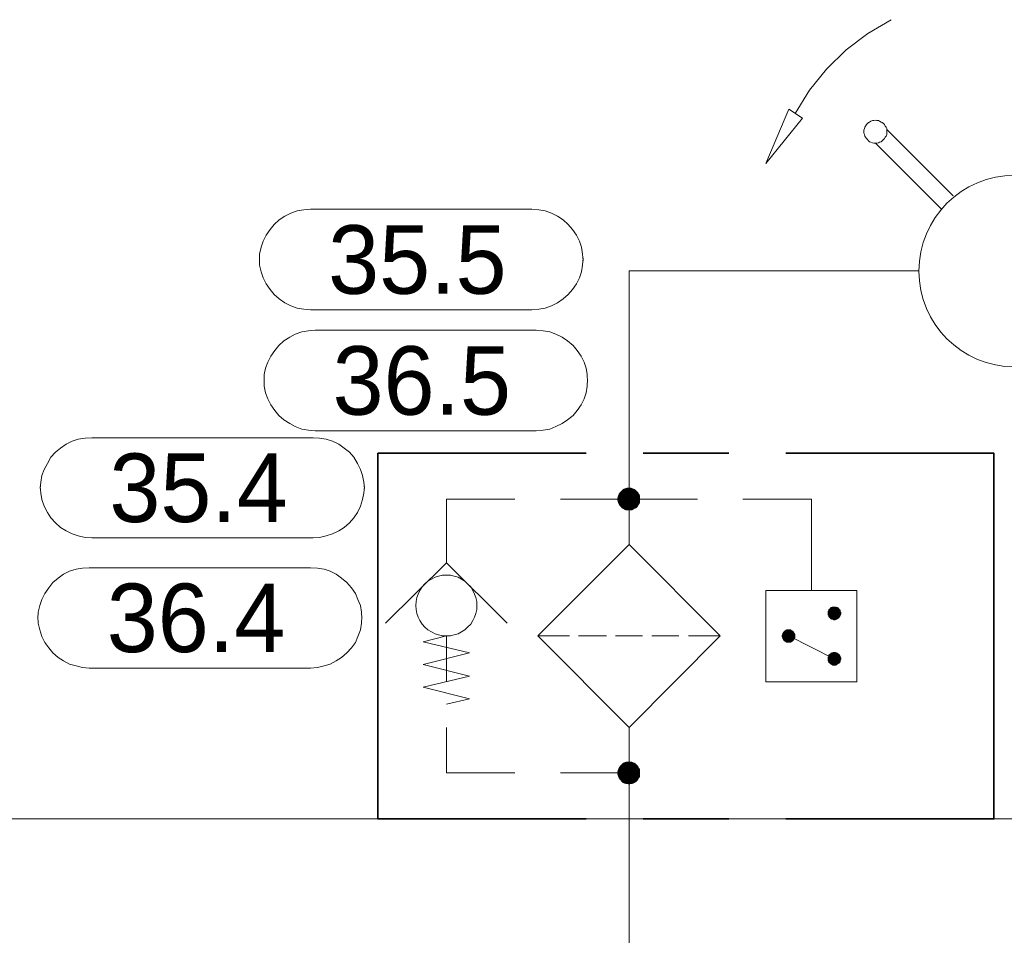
# Model space of a CAD drawing. Header units: millimetres. Extents: x 0 to 138, y 0 to 47.
# Tile 125 of 165: x 46.77 to 48.12, y 4.01 to 5.27. Entities that reach past the tile are written whole.
import ezdxf

# ---------------------------------------------------------------- set-up
doc = ezdxf.new("R2010")
doc.units = ezdxf.units.MM
for name, color, linetype in [('PDF_Geomertry', 7, 'Continuous'), ('PDF_Solid Fills', 7, 'Continuous'), ('PDF_Text', 7, 'Continuous')]:
    doc.layers.add(name, color=color, linetype=linetype)
doc.styles.add('PDF Arial', font='txt')

msp = doc.modelspace()

# ---------------------------------------------------------------- hatches: boundary and pattern name
at = {"layer": 'PDF_Solid Fills', "transparency": 33554559}
for points in [[(47.6049, 4.6096), (47.589, 4.6118), (47.5896, 4.6138)], [(47.6049, 4.6096), (47.5896, 4.6138), (47.5904, 4.616)], [(47.6049, 4.6096), (47.5904, 4.616), (47.591, 4.6174)], [(47.6049, 4.6096), (47.591, 4.6174), (47.5924, 4.6193)], [(47.6049, 4.6096), (47.5924, 4.6193), (47.5938, 4.6207)], [(47.6049, 4.6096), (47.5938, 4.6207), (47.5951, 4.6221)], [(47.6049, 4.6096), (47.5951, 4.6221), (47.5965, 4.6235)], [(47.6049, 4.6096), (47.5965, 4.6235), (47.5987, 4.6243)], [(47.6049, 4.6096), (47.5987, 4.6243), (47.6007, 4.6249)], [(47.6049, 4.6096), (47.6007, 4.6249), (47.6029, 4.6257)], [(47.6049, 4.6096), (47.6029, 4.6257), (47.6049, 4.6257)], [(47.6049, 4.6096), (47.6071, 4.6257), (47.609, 4.6249)], [(47.6049, 4.6096), (47.6049, 4.6257), (47.6071, 4.6257)], [(47.6049, 4.6096), (47.609, 4.6249), (47.6104, 4.6243)], [(47.6049, 4.6096), (47.6104, 4.6243), (47.6126, 4.6235)], [(47.6049, 4.6096), (47.6126, 4.6235), (47.6146, 4.6221)], [(47.6049, 4.6096), (47.6146, 4.6221), (47.616, 4.6207)], [(47.6049, 4.6096), (47.616, 4.6207), (47.6174, 4.6193)], [(47.6049, 4.6096), (47.6174, 4.6193), (47.6182, 4.6174)], [(47.6049, 4.6096), (47.6182, 4.6174), (47.6196, 4.616)], [(47.6049, 4.6096), (47.6196, 4.616), (47.6201, 4.6138)], [(47.6049, 4.6096), (47.6201, 4.6138), (47.6201, 4.6118)], [(47.6049, 4.6096), (47.589, 4.6096), (47.589, 4.6118)], [(47.6049, 4.6096), (47.589, 4.6076), (47.589, 4.6096)], [(47.6049, 4.6096), (47.5896, 4.6054), (47.589, 4.6076)], [(47.6049, 4.6096), (47.5904, 4.6035), (47.5896, 4.6054)], [(47.6049, 4.6096), (47.591, 4.6021), (47.5904, 4.6035)], [(47.6049, 4.6096), (47.5924, 4.5999), (47.591, 4.6021)], [(47.6049, 4.6096), (47.5938, 4.5985), (47.5924, 4.5999)], [(47.6049, 4.6096), (47.5951, 4.5971), (47.5938, 4.5985)], [(47.6049, 4.6096), (47.5965, 4.5965), (47.5951, 4.5971)], [(47.6049, 4.6096), (47.5987, 4.5951), (47.5965, 4.5965)], [(47.6049, 4.6096), (47.6007, 4.5943), (47.5987, 4.5951)], [(47.6049, 4.6096), (47.6029, 4.5943), (47.6007, 4.5943)], [(47.6049, 4.6096), (47.6049, 4.5943), (47.6029, 4.5943)], [(47.6049, 4.6096), (47.6201, 4.6118), (47.6201, 4.6096)], [(47.6049, 4.6096), (47.6071, 4.5943), (47.6049, 4.5943)], [(47.6049, 4.6096), (47.609, 4.5943), (47.6071, 4.5943)], [(47.6049, 4.6096), (47.6104, 4.5951), (47.609, 4.5943)], [(47.6049, 4.6096), (47.6126, 4.5965), (47.6104, 4.5951)], [(47.6049, 4.6096), (47.6146, 4.5971), (47.6126, 4.5965)], [(47.6049, 4.6096), (47.616, 4.5985), (47.6146, 4.5971)], [(47.6049, 4.6096), (47.6174, 4.5999), (47.616, 4.5985)], [(47.6049, 4.6096), (47.6182, 4.6021), (47.6174, 4.5999)], [(47.6049, 4.6096), (47.6196, 4.6035), (47.6182, 4.6021)], [(47.6049, 4.6096), (47.6201, 4.6054), (47.6196, 4.6035)], [(47.6049, 4.6096), (47.6201, 4.6076), (47.6201, 4.6054)], [(47.6049, 4.6096), (47.6201, 4.6096), (47.6201, 4.6076)], [(47.8876, 4.4526), (47.8785, 4.4549), (47.8793, 4.4562)], [(47.8876, 4.4526), (47.8785, 4.454), (47.8785, 4.4549)], [(47.8876, 4.4526), (47.8785, 4.4526), (47.8785, 4.454)], [(47.8876, 4.4526), (47.8785, 4.4513), (47.8785, 4.4526)], [(47.8876, 4.4526), (47.8785, 4.4499), (47.8785, 4.4513)], [(47.8876, 4.4526), (47.8793, 4.4493), (47.8785, 4.4499)], [(47.8876, 4.4526), (47.8793, 4.4576), (47.8799, 4.4582)], [(47.8876, 4.4526), (47.8793, 4.4562), (47.8793, 4.4576)], [(47.8876, 4.4526), (47.8793, 4.4479), (47.8793, 4.4493)], [(47.8876, 4.4526), (47.8799, 4.4471), (47.8793, 4.4479)], [(47.8876, 4.4526), (47.8799, 4.4582), (47.8813, 4.459)], [(47.8876, 4.4526), (47.8813, 4.4457), (47.8799, 4.4471)], [(47.8876, 4.4526), (47.8813, 4.459), (47.8821, 4.4604)], [(47.8876, 4.4526), (47.8821, 4.4451), (47.8813, 4.4457)], [(47.8876, 4.4526), (47.8821, 4.4604), (47.8826, 4.461)], [(47.8876, 4.4526), (47.8826, 4.4443), (47.8821, 4.4451)], [(47.8876, 4.4526), (47.8826, 4.461), (47.884, 4.461)], [(47.8876, 4.4526), (47.884, 4.4438), (47.8826, 4.4443)], [(47.8876, 4.4526), (47.884, 4.461), (47.8854, 4.4618)], [(47.8876, 4.4526), (47.8854, 4.4438), (47.884, 4.4438)], [(47.8876, 4.4526), (47.8854, 4.4618), (47.8863, 4.4618)], [(47.8876, 4.4526), (47.8863, 4.4429), (47.8854, 4.4438)], [(47.8876, 4.4526), (47.8863, 4.4618), (47.8876, 4.4618)], [(47.8876, 4.4526), (47.8876, 4.4429), (47.8863, 4.4429)], [(47.8876, 4.4526), (47.8904, 4.4618), (47.891, 4.461)], [(47.8876, 4.4526), (47.889, 4.4618), (47.8904, 4.4618)], [(47.8876, 4.4526), (47.8876, 4.4618), (47.889, 4.4618)], [(47.8876, 4.4526), (47.8924, 4.461), (47.8932, 4.4604)], [(47.8876, 4.4526), (47.891, 4.461), (47.8924, 4.461)], [(47.8876, 4.4526), (47.8932, 4.4604), (47.8946, 4.459)], [(47.8876, 4.4526), (47.8946, 4.459), (47.8951, 4.4582)], [(47.8876, 4.4526), (47.8951, 4.4582), (47.896, 4.4576)], [(47.8876, 4.4526), (47.896, 4.4576), (47.8965, 4.4562)], [(47.8876, 4.4526), (47.8965, 4.4562), (47.8965, 4.4549)], [(47.8876, 4.4526), (47.8965, 4.4549), (47.8974, 4.454)], [(47.8876, 4.4526), (47.8974, 4.454), (47.8974, 4.4526)], [(47.8876, 4.4526), (47.889, 4.4429), (47.8876, 4.4429)], [(47.8876, 4.4526), (47.8904, 4.4438), (47.889, 4.4429)], [(47.8876, 4.4526), (47.891, 4.4438), (47.8904, 4.4438)], [(47.8876, 4.4526), (47.8924, 4.4443), (47.891, 4.4438)], [(47.8876, 4.4526), (47.8932, 4.4451), (47.8924, 4.4443)], [(47.8876, 4.4526), (47.8946, 4.4457), (47.8932, 4.4451)], [(47.8876, 4.4526), (47.8951, 4.4471), (47.8946, 4.4457)], [(47.8876, 4.4526), (47.896, 4.4479), (47.8951, 4.4471)], [(47.8876, 4.4526), (47.8965, 4.4493), (47.896, 4.4479)], [(47.8876, 4.4526), (47.8965, 4.4499), (47.8965, 4.4493)], [(47.8876, 4.4526), (47.8974, 4.4513), (47.8965, 4.4499)], [(47.8876, 4.4526), (47.8974, 4.4526), (47.8974, 4.4513)], [(47.8251, 4.4215), (47.8154, 4.4221), (47.816, 4.4235)], [(47.8251, 4.4215), (47.816, 4.4249), (47.8168, 4.4257)], [(47.8251, 4.4215), (47.816, 4.4235), (47.816, 4.4249)], [(47.8251, 4.4215), (47.8168, 4.4257), (47.8174, 4.4271)], [(47.8251, 4.4215), (47.8174, 4.4271), (47.8182, 4.4276)], [(47.8251, 4.4215), (47.8182, 4.4276), (47.8188, 4.4285)], [(47.8251, 4.4215), (47.8188, 4.4285), (47.8201, 4.429)], [(47.8251, 4.4215), (47.8201, 4.429), (47.821, 4.4299)], [(47.8251, 4.4215), (47.821, 4.4299), (47.8224, 4.4304)], [(47.8251, 4.4215), (47.8224, 4.4304), (47.8237, 4.4304)], [(47.8251, 4.4215), (47.8237, 4.4304), (47.8251, 4.4304)], [(47.8251, 4.4215), (47.8271, 4.4304), (47.8285, 4.4299)], [(47.8251, 4.4215), (47.8257, 4.4304), (47.8271, 4.4304)], [(47.8251, 4.4215), (47.8251, 4.4304), (47.8257, 4.4304)], [(47.8251, 4.4215), (47.8285, 4.4299), (47.8293, 4.429)], [(47.8251, 4.4215), (47.8293, 4.429), (47.8307, 4.4285)], [(47.8251, 4.4215), (47.8307, 4.4285), (47.8313, 4.4276)], [(47.8251, 4.4215), (47.8313, 4.4276), (47.8321, 4.4271)], [(47.8251, 4.4215), (47.8321, 4.4271), (47.8326, 4.4257)], [(47.8251, 4.4215), (47.8326, 4.4257), (47.8335, 4.4249)], [(47.8251, 4.4215), (47.8335, 4.4249), (47.834, 4.4235)], [(47.8251, 4.4215), (47.834, 4.4235), (47.834, 4.4221)], [(47.8251, 4.4215), (47.8154, 4.4215), (47.8154, 4.4221)], [(47.8251, 4.4215), (47.8154, 4.4201), (47.8154, 4.4215)], [(47.8251, 4.4215), (47.816, 4.4188), (47.8154, 4.4201)], [(47.8251, 4.4215), (47.816, 4.4174), (47.816, 4.4188)], [(47.8251, 4.4215), (47.8168, 4.4165), (47.816, 4.4174)], [(47.8251, 4.4215), (47.8174, 4.4151), (47.8168, 4.4165)], [(47.8251, 4.4215), (47.8182, 4.4146), (47.8174, 4.4151)], [(47.8251, 4.4215), (47.8188, 4.4138), (47.8182, 4.4146)], [(47.8251, 4.4215), (47.8201, 4.4132), (47.8188, 4.4138)], [(47.8251, 4.4215), (47.821, 4.4124), (47.8201, 4.4132)], [(47.8251, 4.4215), (47.8224, 4.4118), (47.821, 4.4124)], [(47.8251, 4.4215), (47.8237, 4.4118), (47.8224, 4.4118)], [(47.8251, 4.4215), (47.8251, 4.4118), (47.8237, 4.4118)], [(47.8251, 4.4215), (47.834, 4.4221), (47.834, 4.4215)], [(47.8251, 4.4215), (47.8257, 4.4118), (47.8251, 4.4118)], [(47.8251, 4.4215), (47.8271, 4.4118), (47.8257, 4.4118)], [(47.8251, 4.4215), (47.8285, 4.4124), (47.8271, 4.4118)], [(47.8251, 4.4215), (47.8293, 4.4132), (47.8285, 4.4124)], [(47.8251, 4.4215), (47.8307, 4.4138), (47.8293, 4.4132)], [(47.8251, 4.4215), (47.8313, 4.4146), (47.8307, 4.4138)], [(47.8251, 4.4215), (47.8321, 4.4151), (47.8313, 4.4146)], [(47.8251, 4.4215), (47.8326, 4.4165), (47.8321, 4.4151)], [(47.8251, 4.4215), (47.8335, 4.4174), (47.8326, 4.4165)], [(47.8251, 4.4215), (47.834, 4.4188), (47.8335, 4.4174)], [(47.8251, 4.4215), (47.834, 4.4201), (47.834, 4.4188)], [(47.8251, 4.4215), (47.834, 4.4215), (47.834, 4.4201)], [(47.8876, 4.3896), (47.8793, 4.3943), (47.8799, 4.3957)], [(47.8876, 4.3896), (47.8799, 4.3957), (47.8813, 4.3965)], [(47.8876, 4.3896), (47.8813, 4.3965), (47.8821, 4.3971)], [(47.8876, 4.3896), (47.8821, 4.3971), (47.8826, 4.3979)], [(47.8876, 4.3896), (47.8826, 4.3979), (47.884, 4.3985)], [(47.8876, 4.3896), (47.884, 4.3985), (47.8854, 4.3985)], [(47.8876, 4.3896), (47.8854, 4.3985), (47.8863, 4.3993)], [(47.8876, 4.3896), (47.8863, 4.3993), (47.8876, 4.3993)], [(47.8876, 4.3896), (47.889, 4.3993), (47.8904, 4.3985)], [(47.8876, 4.3896), (47.8876, 4.3993), (47.889, 4.3993)], [(47.8876, 4.3896), (47.891, 4.3985), (47.8924, 4.3979)], [(47.8876, 4.3896), (47.8904, 4.3985), (47.891, 4.3985)], [(47.8876, 4.3896), (47.8924, 4.3979), (47.8932, 4.3971)], [(47.8876, 4.3896), (47.8932, 4.3971), (47.8946, 4.3965)], [(47.8876, 4.3896), (47.8946, 4.3965), (47.8951, 4.3957)], [(47.8876, 4.3896), (47.8951, 4.3957), (47.896, 4.3943)], [(47.8876, 4.3896), (47.8785, 4.3924), (47.8793, 4.3929)], [(47.8876, 4.3896), (47.8785, 4.391), (47.8785, 4.3924)], [(47.8876, 4.3896), (47.8785, 4.3896), (47.8785, 4.391)], [(47.8876, 4.3896), (47.8785, 4.3888), (47.8785, 4.3896)], [(47.8876, 4.3896), (47.8785, 4.3874), (47.8785, 4.3888)], [(47.8876, 4.3896), (47.8793, 4.386), (47.8785, 4.3874)], [(47.8876, 4.3896), (47.8793, 4.3929), (47.8793, 4.3943)], [(47.8876, 4.3896), (47.8793, 4.3846), (47.8793, 4.386)], [(47.8876, 4.3896), (47.8799, 4.384), (47.8793, 4.3846)], [(47.8876, 4.3896), (47.8813, 4.3832), (47.8799, 4.384)], [(47.8876, 4.3896), (47.8821, 4.3826), (47.8813, 4.3832)], [(47.8876, 4.3896), (47.8826, 4.3818), (47.8821, 4.3826)], [(47.8876, 4.3896), (47.884, 4.3813), (47.8826, 4.3818)], [(47.8876, 4.3896), (47.8854, 4.3804), (47.884, 4.3813)], [(47.8876, 4.3896), (47.8863, 4.3804), (47.8854, 4.3804)], [(47.8876, 4.3896), (47.8876, 4.3804), (47.8863, 4.3804)], [(47.8876, 4.3896), (47.896, 4.3943), (47.8965, 4.3929)], [(47.8876, 4.3896), (47.8965, 4.3929), (47.8965, 4.3924)], [(47.8876, 4.3896), (47.8965, 4.3924), (47.8974, 4.391)], [(47.8876, 4.3896), (47.8974, 4.391), (47.8974, 4.3896)], [(47.8876, 4.3896), (47.889, 4.3804), (47.8876, 4.3804)], [(47.8876, 4.3896), (47.8904, 4.3804), (47.889, 4.3804)], [(47.8876, 4.3896), (47.891, 4.3813), (47.8904, 4.3804)], [(47.8876, 4.3896), (47.8924, 4.3818), (47.891, 4.3813)], [(47.8876, 4.3896), (47.8932, 4.3826), (47.8924, 4.3818)], [(47.8876, 4.3896), (47.8946, 4.3832), (47.8932, 4.3826)], [(47.8876, 4.3896), (47.8951, 4.384), (47.8946, 4.3832)], [(47.8876, 4.3896), (47.896, 4.3846), (47.8951, 4.384)], [(47.8876, 4.3896), (47.8965, 4.386), (47.896, 4.3846)], [(47.8876, 4.3896), (47.8965, 4.3874), (47.8965, 4.386)], [(47.8876, 4.3896), (47.8974, 4.3888), (47.8965, 4.3874)], [(47.8876, 4.3896), (47.8974, 4.3896), (47.8974, 4.3888)], [(47.6049, 4.2326), (47.5951, 4.2451), (47.5965, 4.2465)], [(47.6049, 4.2326), (47.5965, 4.2465), (47.5987, 4.2471)], [(47.6049, 4.2326), (47.5987, 4.2471), (47.6007, 4.2479)], [(47.6049, 4.2326), (47.6007, 4.2479), (47.6029, 4.2479)], [(47.6049, 4.2326), (47.6029, 4.2479), (47.6049, 4.2485)], [(47.6049, 4.2326), (47.6049, 4.2485), (47.6071, 4.2479)], [(47.6049, 4.2326), (47.609, 4.2479), (47.6104, 4.2471)], [(47.6049, 4.2326), (47.6071, 4.2479), (47.609, 4.2479)], [(47.6049, 4.2326), (47.6104, 4.2471), (47.6126, 4.2465)], [(47.6049, 4.2326), (47.6126, 4.2465), (47.6146, 4.2451)], [(47.6049, 4.2326), (47.589, 4.2346), (47.5896, 4.2368)], [(47.6049, 4.2326), (47.589, 4.2326), (47.589, 4.2346)], [(47.6049, 4.2326), (47.589, 4.2304), (47.589, 4.2326)], [(47.6049, 4.2326), (47.5896, 4.2285), (47.589, 4.2304)], [(47.6049, 4.2326), (47.5896, 4.2368), (47.5904, 4.2388)], [(47.6049, 4.2326), (47.5904, 4.2263), (47.5896, 4.2285)], [(47.6049, 4.2326), (47.5904, 4.2388), (47.591, 4.2401)], [(47.6049, 4.2326), (47.591, 4.2249), (47.5904, 4.2263)], [(47.6049, 4.2326), (47.591, 4.2401), (47.5924, 4.2424)], [(47.6049, 4.2326), (47.5924, 4.2229), (47.591, 4.2249)], [(47.6049, 4.2326), (47.5924, 4.2424), (47.5938, 4.2438)], [(47.6049, 4.2326), (47.5938, 4.2215), (47.5924, 4.2229)], [(47.6049, 4.2326), (47.5938, 4.2438), (47.5951, 4.2451)], [(47.6049, 4.2326), (47.5951, 4.2201), (47.5938, 4.2215)], [(47.6049, 4.2326), (47.5965, 4.2188), (47.5951, 4.2201)], [(47.6049, 4.2326), (47.5987, 4.2179), (47.5965, 4.2188)], [(47.6049, 4.2326), (47.6007, 4.2174), (47.5987, 4.2179)], [(47.6049, 4.2326), (47.6029, 4.2174), (47.6007, 4.2174)], [(47.6049, 4.2326), (47.6049, 4.2165), (47.6029, 4.2174)], [(47.6049, 4.2326), (47.6146, 4.2451), (47.616, 4.2438)], [(47.6049, 4.2326), (47.616, 4.2438), (47.6174, 4.2424)], [(47.6049, 4.2326), (47.6174, 4.2424), (47.6182, 4.2401)], [(47.6049, 4.2326), (47.6182, 4.2401), (47.6196, 4.2388)], [(47.6049, 4.2326), (47.6196, 4.2388), (47.6201, 4.2368)], [(47.6049, 4.2326), (47.6201, 4.2368), (47.6201, 4.2346)], [(47.6049, 4.2326), (47.6201, 4.2346), (47.6201, 4.2326)], [(47.6049, 4.2326), (47.6071, 4.2174), (47.6049, 4.2165)], [(47.6049, 4.2326), (47.609, 4.2174), (47.6071, 4.2174)], [(47.6049, 4.2326), (47.6104, 4.2179), (47.609, 4.2174)], [(47.6049, 4.2326), (47.6126, 4.2188), (47.6104, 4.2179)], [(47.6049, 4.2326), (47.6146, 4.2201), (47.6126, 4.2188)], [(47.6049, 4.2326), (47.616, 4.2215), (47.6146, 4.2201)], [(47.6049, 4.2326), (47.6174, 4.2229), (47.616, 4.2215)], [(47.6049, 4.2326), (47.6182, 4.2249), (47.6174, 4.2229)], [(47.6049, 4.2326), (47.6196, 4.2263), (47.6182, 4.2249)], [(47.6049, 4.2326), (47.6201, 4.2285), (47.6196, 4.2263)], [(47.6049, 4.2326), (47.6201, 4.2304), (47.6201, 4.2285)], [(47.6049, 4.2326), (47.6201, 4.2326), (47.6201, 4.2304)]]:
    msp.add_hatch(color=256, dxfattribs=at).paths.add_polyline_path(points)

# ---------------------------------------------------------------- linework, layer by layer
at = {"layer": 'PDF_Geomertry', "lineweight": 15}
for points in [[(47.966, 5.2701), (47.934, 5.2512), (47.9043, 5.2285), (47.8771, 5.2021), (47.8535, 5.1729), (47.834, 5.141)], [(47.9599, 5.1188), (48.0515, 5.0276)], [(47.9446, 5.0999), (48.0354, 5.009)], [(47.6049, 4.5471), (47.6049, 4.6729), (47.6049, 4.9243), (47.759, 4.9243), (48.0043, 4.9243)], [(47.3535, 4.5221), (47.3535, 4.5471), (47.3535, 4.6096), (47.4474, 4.6096)], [(47.5104, 4.6096), (47.6049, 4.6096), (47.6993, 4.6096)], [(47.8563, 4.484), (47.8563, 4.6096), (47.7618, 4.6096)], [(47.2696, 4.4387), (47.3535, 4.5221), (47.4368, 4.4387)], [(47.3535, 4.3271), (47.3849, 4.3346), (47.3215, 4.3507), (47.3849, 4.366), (47.3215, 4.3818), (47.3849, 4.3979), (47.3215, 4.4132), (47.3535, 4.4215), (47.3535, 4.3582)], [(47.5229, 4.4215), (47.4793, 4.4215)], [(47.5737, 4.4215), (47.5354, 4.4215)], [(47.5863, 4.4215), (47.6237, 4.4215)], [(47.6363, 4.4215), (47.6737, 4.4215)], [(47.7307, 4.4215), (47.6868, 4.4215)], [(47.8251, 4.4215), (47.8876, 4.3896)], [(47.3535, 4.2951), (47.3535, 4.2326), (47.4474, 4.2326)], [(47.6049, 4.2951), (47.6049, 4.1693), (47.6049, 2.4438)], [(47.5104, 4.2326), (47.6049, 4.2326)], [(3.8682, 4.1693), (53.2376, 4.1693)]]:
    msp.add_lwpolyline(points, dxfattribs=at)
for points in [[(47.8438, 5.1346), (47.8251, 5.1471), (47.7932, 5.0721)], [(47.9599, 5.116), (47.9599, 5.1179), (47.9599, 5.1201), (47.959, 5.1221), (47.9576, 5.1235), (47.9571, 5.1257), (47.9557, 5.1271), (47.9535, 5.1285), (47.9521, 5.129), (47.9501, 5.1304), (47.9487, 5.1313), (47.9465, 5.1313), (47.9446, 5.1318), (47.9424, 5.1313), (47.9404, 5.1313), (47.9382, 5.1304), (47.9362, 5.129), (47.9349, 5.1285), (47.9335, 5.1271), (47.9321, 5.1257), (47.9307, 5.1235), (47.9299, 5.1221), (47.9293, 5.1201), (47.9285, 5.1179), (47.9285, 5.116), (47.9285, 5.1138), (47.9293, 5.1118), (47.9299, 5.1096), (47.9307, 5.1082), (47.9321, 5.1063), (47.9335, 5.1049), (47.9349, 5.1035), (47.9362, 5.1021), (47.9382, 5.1013), (47.9404, 5.1007), (47.9424, 5.0999), (47.9446, 5.0999), (47.9465, 5.0999), (47.9487, 5.1007), (47.9501, 5.1013), (47.9521, 5.1021), (47.9535, 5.1035), (47.9557, 5.1049), (47.9571, 5.1063), (47.9576, 5.1082), (47.959, 5.1096), (47.9599, 5.1118), (47.9599, 5.1138), (47.9599, 5.116)], [(47.471, 5.009), (47.4807, 5.0082), (47.4896, 5.0068), (47.4979, 5.0035), (47.5063, 4.9993), (47.514, 4.9943), (47.521, 4.9882), (47.5271, 4.9813), (47.5326, 4.9735), (47.5368, 4.9651), (47.5396, 4.9568), (47.541, 4.9471), (47.5418, 4.9382), (47.5418, 4.9415), (47.541, 4.9318), (47.5396, 4.9229), (47.5368, 4.9146), (47.5326, 4.9063), (47.5271, 4.8985), (47.521, 4.8915), (47.514, 4.8854), (47.5063, 4.8799), (47.4979, 4.8762), (47.4896, 4.8729), (47.4807, 4.8715), (47.471, 4.8707), (47.166, 4.8707), (47.1571, 4.8715), (47.1479, 4.8729), (47.139, 4.8762), (47.1307, 4.8799), (47.1229, 4.8854), (47.116, 4.8915), (47.1104, 4.8985), (47.1049, 4.9063), (47.1007, 4.9146), (47.0979, 4.9229), (47.096, 4.9318), (47.096, 4.9415), (47.096, 4.9382), (47.096, 4.9471), (47.0979, 4.9568), (47.1007, 4.9651), (47.1049, 4.9735), (47.1104, 4.9813), (47.116, 4.9882), (47.1229, 4.9943), (47.1307, 4.9993), (47.139, 5.0035), (47.1479, 5.0068), (47.1571, 5.0082), (47.166, 5.009), (47.471, 5.009)], [(47.4771, 4.8424), (47.4868, 4.8415), (47.496, 4.8401), (47.5043, 4.8368), (47.5126, 4.8326), (47.5201, 4.8276), (47.5279, 4.8215), (47.5335, 4.8146), (47.539, 4.8068), (47.5432, 4.7985), (47.546, 4.7901), (47.5474, 4.7813), (47.5479, 4.7715), (47.5479, 4.7749), (47.5474, 4.7651), (47.546, 4.7563), (47.5432, 4.7479), (47.539, 4.7396), (47.5335, 4.7318), (47.5279, 4.7249), (47.5201, 4.7188), (47.5126, 4.7138), (47.5043, 4.7096), (47.496, 4.7062), (47.4868, 4.7049), (47.4771, 4.704), (47.1724, 4.704), (47.1632, 4.7049), (47.1543, 4.7062), (47.1451, 4.7096), (47.1376, 4.7138), (47.1293, 4.7188), (47.1224, 4.7249), (47.1168, 4.7318), (47.1113, 4.7396), (47.1071, 4.7479), (47.1043, 4.7563), (47.1021, 4.7651), (47.1021, 4.7749), (47.1021, 4.7715), (47.1021, 4.7813), (47.1043, 4.7901), (47.1071, 4.7985), (47.1113, 4.8068), (47.1168, 4.8146), (47.1224, 4.8215), (47.1293, 4.8276), (47.1376, 4.8326), (47.1451, 4.8368), (47.1543, 4.8401), (47.1632, 4.8415), (47.1724, 4.8424), (47.4771, 4.8424)], [(47.1696, 4.6943), (47.1785, 4.6938), (47.1876, 4.6924), (47.1965, 4.6896), (47.2049, 4.6854), (47.2126, 4.6799), (47.2196, 4.6743), (47.2257, 4.6674), (47.2307, 4.659), (47.2349, 4.6507), (47.2376, 4.6424), (47.2396, 4.6332), (47.2404, 4.6243), (47.2404, 4.6271), (47.2396, 4.6179), (47.2376, 4.609), (47.2349, 4.5999), (47.2307, 4.5915), (47.2257, 4.584), (47.2196, 4.5771), (47.2126, 4.5707), (47.2049, 4.566), (47.1965, 4.5618), (47.1876, 4.559), (47.1785, 4.5568), (47.1696, 4.5563), (46.8646, 4.5563), (46.8557, 4.5568), (46.846, 4.559), (46.8376, 4.5618), (46.8293, 4.566), (46.8215, 4.5707), (46.8146, 4.5771), (46.8085, 4.584), (46.8035, 4.5915), (46.7993, 4.5999), (46.796, 4.609), (46.7946, 4.6179), (46.7937, 4.6271), (46.7937, 4.6243), (46.7946, 4.6332), (46.796, 4.6424), (46.7993, 4.6507), (46.8035, 4.659), (46.8085, 4.6674), (46.8146, 4.6743), (46.8215, 4.6799), (46.8293, 4.6854), (46.8376, 4.6896), (46.846, 4.6924), (46.8557, 4.6938), (46.8646, 4.6943), (47.1696, 4.6943)], [(47.6049, 4.5471), (47.7307, 4.4215), (47.6049, 4.2951), (47.4793, 4.4215)], [(47.166, 4.5151), (47.1757, 4.5146), (47.1849, 4.5132), (47.1932, 4.5104), (47.2015, 4.5063), (47.209, 4.5007), (47.216, 4.4951), (47.2224, 4.4874), (47.2279, 4.4799), (47.2313, 4.4715), (47.2349, 4.4632), (47.2363, 4.454), (47.2368, 4.4451), (47.2368, 4.4479), (47.2363, 4.4387), (47.2349, 4.4299), (47.2313, 4.4207), (47.2279, 4.4124), (47.2224, 4.4049), (47.216, 4.3979), (47.209, 4.3915), (47.2015, 4.3868), (47.1932, 4.3826), (47.1849, 4.3799), (47.1757, 4.3776), (47.166, 4.3771), (46.8613, 4.3771), (46.8521, 4.3776), (46.8432, 4.3799), (46.834, 4.3826), (46.8257, 4.3868), (46.8182, 4.3915), (46.8112, 4.3979), (46.8057, 4.4049), (46.8001, 4.4124), (46.796, 4.4207), (46.7932, 4.4299), (46.791, 4.4387), (46.7904, 4.4479), (46.7904, 4.4451), (46.791, 4.454), (46.7932, 4.4632), (46.796, 4.4715), (46.8001, 4.4799), (46.8057, 4.4874), (46.8112, 4.4951), (46.8182, 4.5007), (46.8257, 4.5063), (46.834, 4.5104), (46.8432, 4.5132), (46.8521, 4.5146), (46.8613, 4.5151), (47.166, 4.5151)], [(47.3951, 4.4632), (47.3951, 4.4688), (47.3937, 4.4743), (47.3918, 4.479), (47.3896, 4.484), (47.3868, 4.4888), (47.3826, 4.4929), (47.3785, 4.4965), (47.3743, 4.4993), (47.3696, 4.5021), (47.364, 4.5035), (47.359, 4.5049), (47.3535, 4.5049), (47.3479, 4.5049), (47.3424, 4.5035), (47.3376, 4.5021), (47.3326, 4.4993), (47.3279, 4.4965), (47.3237, 4.4929), (47.3201, 4.4888), (47.3168, 4.484), (47.3146, 4.479), (47.3126, 4.4743), (47.3118, 4.4688), (47.3112, 4.4632), (47.3118, 4.4576), (47.3126, 4.4521), (47.3146, 4.4471), (47.3168, 4.4424), (47.3201, 4.4374), (47.3237, 4.4332), (47.3279, 4.4299), (47.3326, 4.4271), (47.3376, 4.4243), (47.3424, 4.4229), (47.3479, 4.4215), (47.3535, 4.4215), (47.359, 4.4215), (47.364, 4.4229), (47.3696, 4.4243), (47.3743, 4.4271), (47.3785, 4.4299), (47.3826, 4.4332), (47.3868, 4.4374), (47.3896, 4.4424), (47.3918, 4.4471), (47.3937, 4.4521), (47.3951, 4.4576), (47.3951, 4.4632)], [(47.7932, 4.3582), (47.9187, 4.3582), (47.9187, 4.484), (47.7932, 4.484), (47.7932, 4.3582)]]:
    msp.add_lwpolyline(points, close=True, dxfattribs=at)
at = {"layer": 'PDF_Geomertry', "lineweight": 35}
for points in [[(47.546, 4.1693), (47.259, 4.1693), (47.259, 4.6729), (47.546, 4.6729)], [(47.6243, 4.6729), (47.7424, 4.6729)], [(47.821, 4.6729), (48.1076, 4.6729), (48.1076, 4.1693), (47.821, 4.1693)], [(47.7424, 4.1693), (47.6243, 4.1693)]]:
    msp.add_lwpolyline(points, dxfattribs=at)
at = {"layer": 'PDF_Geomertry', "lineweight": 0}
for points in [[(47.5965, 4.6096), (47.5974, 4.609), (47.5974, 4.6076), (47.5974, 4.6068), (47.5979, 4.6054), (47.5987, 4.6049), (47.5993, 4.604), (47.6001, 4.6035), (47.6007, 4.6026), (47.6015, 4.6026), (47.6029, 4.6021), (47.6035, 4.6021), (47.6049, 4.6021), (47.6057, 4.6021), (47.6071, 4.6021), (47.6076, 4.6026), (47.6085, 4.6026), (47.6099, 4.6035), (47.6104, 4.604), (47.6113, 4.6049), (47.6118, 4.6054), (47.6118, 4.6068), (47.6126, 4.6076), (47.6126, 4.609), (47.6126, 4.6096), (47.6126, 4.611), (47.6126, 4.6118), (47.6118, 4.6124), (47.6118, 4.6138), (47.6113, 4.6146), (47.6104, 4.6151), (47.6099, 4.616), (47.6085, 4.6165), (47.6076, 4.6174), (47.6071, 4.6174), (47.6057, 4.6174), (47.6049, 4.6174), (47.6035, 4.6174), (47.6029, 4.6174), (47.6015, 4.6174), (47.6007, 4.6165), (47.6001, 4.616), (47.5993, 4.6151), (47.5987, 4.6146), (47.5979, 4.6138), (47.5974, 4.6124), (47.5974, 4.6118), (47.5974, 4.611), (47.5965, 4.6096)], [(47.8826, 4.4526), (47.8826, 4.4521), (47.8835, 4.4513), (47.8835, 4.4507), (47.8835, 4.4499), (47.884, 4.4499), (47.884, 4.4493), (47.8849, 4.4485), (47.8854, 4.4485), (47.8863, 4.4485), (47.8863, 4.4479), (47.8868, 4.4479), (47.8876, 4.4479), (47.8882, 4.4479), (47.889, 4.4479), (47.8896, 4.4485), (47.8904, 4.4485), (47.891, 4.4493), (47.8918, 4.4499), (47.8918, 4.4507), (47.8924, 4.4513), (47.8924, 4.4521), (47.8924, 4.4526), (47.8924, 4.4535), (47.8924, 4.454), (47.8918, 4.454), (47.8918, 4.4549), (47.8918, 4.4554), (47.891, 4.4562), (47.8904, 4.4562), (47.8904, 4.4568), (47.8896, 4.4568), (47.889, 4.4568), (47.8882, 4.4576), (47.8876, 4.4576), (47.8868, 4.4576), (47.8863, 4.4568), (47.8854, 4.4568), (47.8849, 4.4562), (47.884, 4.4562), (47.884, 4.4554), (47.8835, 4.4549), (47.8835, 4.454), (47.8826, 4.4535), (47.8826, 4.4526)], [(47.8201, 4.4215), (47.8201, 4.4207), (47.8201, 4.4201), (47.8201, 4.4193), (47.821, 4.4188), (47.821, 4.4179), (47.8215, 4.4179), (47.8224, 4.4174), (47.8229, 4.4165), (47.8237, 4.4165), (47.8243, 4.4165), (47.8251, 4.4165), (47.8257, 4.4165), (47.8265, 4.4165), (47.8271, 4.4174), (47.8279, 4.4174), (47.8279, 4.4179), (47.8285, 4.4179), (47.8293, 4.4188), (47.8293, 4.4193), (47.8293, 4.4201), (47.8293, 4.4207), (47.8293, 4.4215), (47.8293, 4.4221), (47.8293, 4.4229), (47.8293, 4.4235), (47.8285, 4.4243), (47.8279, 4.4243), (47.8279, 4.4249), (47.8271, 4.4249), (47.8265, 4.4257), (47.8257, 4.4257), (47.8251, 4.4257), (47.8243, 4.4257), (47.8237, 4.4257), (47.8229, 4.4257), (47.8224, 4.4249), (47.8215, 4.4243), (47.821, 4.4243), (47.821, 4.4235), (47.8201, 4.4229), (47.8201, 4.4221), (47.8201, 4.4215)], [(47.8826, 4.3896), (47.8826, 4.3888), (47.8835, 4.3888), (47.8835, 4.3882), (47.8835, 4.3874), (47.884, 4.3868), (47.884, 4.386), (47.8849, 4.386), (47.8854, 4.3854), (47.8863, 4.3854), (47.8868, 4.3854), (47.8876, 4.3846), (47.8882, 4.3854), (47.889, 4.3854), (47.8896, 4.3854), (47.8904, 4.3854), (47.8904, 4.386), (47.891, 4.386), (47.8918, 4.3868), (47.8918, 4.3874), (47.8918, 4.3882), (47.8924, 4.3888), (47.8924, 4.3896), (47.8924, 4.3901), (47.8924, 4.391), (47.8918, 4.3915), (47.8918, 4.3924), (47.891, 4.3929), (47.8904, 4.3937), (47.8896, 4.3943), (47.889, 4.3943), (47.8882, 4.3943), (47.8876, 4.3943), (47.8868, 4.3943), (47.8863, 4.3943), (47.8854, 4.3937), (47.8849, 4.3937), (47.884, 4.3929), (47.884, 4.3924), (47.8835, 4.3924), (47.8835, 4.3915), (47.8835, 4.391), (47.8826, 4.3901), (47.8826, 4.3896)], [(47.5965, 4.2326), (47.5974, 4.2313), (47.5974, 4.2304), (47.5974, 4.2299), (47.5979, 4.2285), (47.5987, 4.2276), (47.5993, 4.2271), (47.6001, 4.2263), (47.6007, 4.2257), (47.6015, 4.2257), (47.6029, 4.2249), (47.6035, 4.2249), (47.6049, 4.2249), (47.6057, 4.2249), (47.6071, 4.2249), (47.6076, 4.2257), (47.6085, 4.2257), (47.6099, 4.2263), (47.6104, 4.2271), (47.6113, 4.2276), (47.6118, 4.2285), (47.6118, 4.2299), (47.6126, 4.2304), (47.6126, 4.2313), (47.6126, 4.2326), (47.6126, 4.2332), (47.6126, 4.2346), (47.6118, 4.2354), (47.6118, 4.2368), (47.6113, 4.2374), (47.6104, 4.2382), (47.6099, 4.2388), (47.6085, 4.2396), (47.6076, 4.2396), (47.6071, 4.2401), (47.6057, 4.2401), (47.6049, 4.2401), (47.6035, 4.2401), (47.6029, 4.2401), (47.6015, 4.2396), (47.6007, 4.2396), (47.6001, 4.2388), (47.5993, 4.2382), (47.5987, 4.2374), (47.5979, 4.2368), (47.5974, 4.2354), (47.5974, 4.2346), (47.5974, 4.2332), (47.5965, 4.2326)]]:
    msp.add_lwpolyline(points, close=True, dxfattribs=at)
at = {"layer": 'PDF_Geomertry', "lineweight": 15}
msp.add_circle((48.1362, 4.9239), 0.132, dxfattribs=at)

# ---------------------------------------------------------------- texts
at = {"layer": 'PDF_Text', "char_height": 0.09445, "attachment_point": 7, "style": 'PDF Arial'}
for s, insert in [('35.5', (47.1904, 4.8912)), ('36.5', (47.1965, 4.7246)), ('35.4', (46.889, 4.5768)), ('36.4', (46.8854, 4.3976))]:
    msp.add_mtext(s, dxfattribs=dict(at, insert=insert))

doc.saveas('drawing.dxf')
